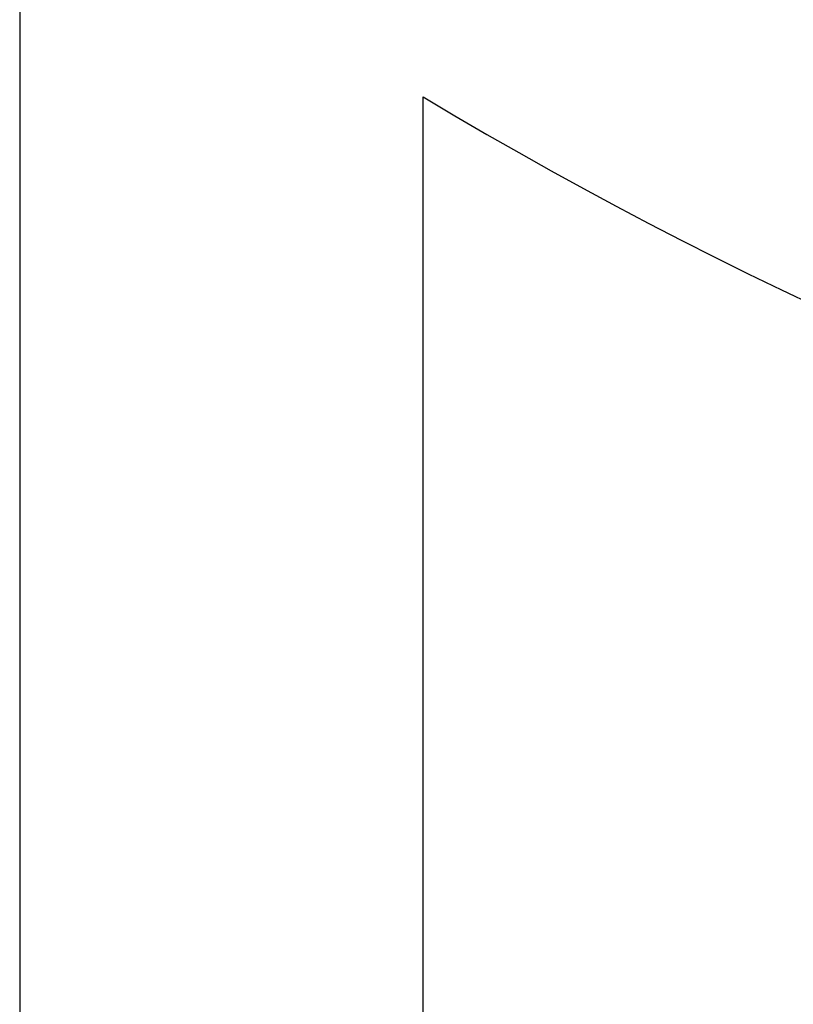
# Model space of a CAD drawing. Header units: millimetres. Extents: x 7146 to 9108, y -1574 to -663.
# Tile 139 of 256: x 7401.4341 to 7401.5296, y -1213.3468 to -1213.2252. Entities that reach past the tile are written whole.
import ezdxf

# ---------------------------------------------------------------- set-up
doc = ezdxf.new("R2010")
doc.units = ezdxf.units.MM
doc.header["$LTSCALE"] = 3

msp = doc.modelspace()

# ---------------------------------------------------------------- linework, layer by layer
at = {"linetype": 'Continuous', "lineweight": 30}
for points, knots in [([(7401.73027, -1212.20086), (7401.73027, -1212.20086), (7403.21187, -1212.20086), (7403.21187, -1212.20086), (7403.21187, -1212.20086), (7403.21187, -1212.20086), (7403.21187, -1215.75666), (7403.21187, -1215.75666), (7403.21187, -1215.75666), (7403.21187, -1215.75666), (7401.73027, -1215.75666), (7401.73027, -1215.75666), (7401.73027, -1215.75666), (7401.56737, -1215.75666), (7401.43407, -1215.62346), (7401.43407, -1215.46036), (7401.43407, -1215.46036), (7401.43407, -1215.46036), (7401.43407, -1212.49716), (7401.43407, -1212.49716), (7401.43407, -1212.49716), (7401.43407, -1212.33416), (7401.56737, -1212.20086), (7401.73027, -1212.20086)], [0, 0, 0, 0, 0.142857, 0.142857, 0.142857, 0.142857, 0.285714, 0.285714, 0.285714, 0.285714, 0.428571, 0.428571, 0.428571, 0.428571, 0.571429, 0.571429, 0.571429, 0.571429, 0.714286, 0.714286, 0.714286, 0.714286, 1, 1, 1, 1]), ([(7402.96017, -1215.46896), (7402.96017, -1215.46896), (7402.96017, -1215.27986), (7402.96017, -1215.27986), (7402.96017, -1215.27986), (7402.90867, -1215.30086), (7402.85257, -1215.31256), (7402.79377, -1215.31256), (7402.79377, -1215.31256), (7402.79377, -1215.31256), (7402.62157, -1215.31256), (7402.62157, -1215.31256), (7402.62157, -1215.31256), (7402.50097, -1215.31256), (7402.39077, -1215.26286), (7402.31107, -1215.18336), (7402.31107, -1215.18336), (7402.31107, -1215.18336), (7402.31027, -1215.18246), (7402.31027, -1215.18246), (7402.31027, -1215.18246), (7402.23077, -1215.10276), (7402.18107, -1214.99266), (7402.18107, -1214.87196), (7402.18107, -1214.87196), (7402.18107, -1214.87196), (7402.18107, -1214.27446), (7402.18107, -1214.27446), (7402.18107, -1214.27446), (7402.18107, -1214.15316), (7402.23057, -1214.04286), (7402.31027, -1213.96316), (7402.31027, -1213.96316), (7402.38997, -1213.88346), (7402.50027, -1213.83396), (7402.62157, -1213.83396), (7402.62157, -1213.83396), (7402.62157, -1213.83396), (7402.79377, -1213.83396), (7402.79377, -1213.83396), (7402.79377, -1213.83396), (7402.85247, -1213.83396), (7402.90867, -1213.84576), (7402.96017, -1213.86696), (7402.96017, -1213.86696), (7402.96017, -1213.86696), (7402.96017, -1213.23476), (7402.96017, -1213.23476), (7402.96017, -1213.23476), (7402.87657, -1213.28476), (7402.77897, -1213.31346), (7402.67497, -1213.31346), (7402.67497, -1213.31346), (7402.67497, -1213.31346), (7401.76897, -1213.31346), (7401.76897, -1213.31346), (7401.76897, -1213.31346), (7401.66507, -1213.31346), (7401.56737, -1213.28466), (7401.48387, -1213.23476), (7401.48387, -1213.23476), (7401.48387, -1213.23476), (7401.48387, -1215.36576), (7401.48387, -1215.36576), (7401.48387, -1215.36576), (7401.48387, -1215.39396), (7401.49567, -1215.41986), (7401.51437, -1215.43856), (7401.51437, -1215.43856), (7401.51437, -1215.43856), (7401.51387, -1215.43896), (7401.51387, -1215.43896), (7401.51387, -1215.43896), (7401.53257, -1215.45736), (7401.55857, -1215.46896), (7401.58717, -1215.46896), (7401.58717, -1215.46896), (7401.58717, -1215.46896), (7402.96017, -1215.46896), (7402.96017, -1215.46896)], [0, 0, 0, 0, 0.047619, 0.047619, 0.047619, 0.047619, 0.095238, 0.095238, 0.095238, 0.095238, 0.142857, 0.142857, 0.142857, 0.142857, 0.190476, 0.190476, 0.190476, 0.190476, 0.238095, 0.238095, 0.238095, 0.238095, 0.285714, 0.285714, 0.285714, 0.285714, 0.333333, 0.333333, 0.333333, 0.333333, 0.380952, 0.380952, 0.380952, 0.380952, 0.428571, 0.428571, 0.428571, 0.428571, 0.47619, 0.47619, 0.47619, 0.47619, 0.52381, 0.52381, 0.52381, 0.52381, 0.571429, 0.571429, 0.571429, 0.571429, 0.619048, 0.619048, 0.619048, 0.619048, 0.666667, 0.666667, 0.666667, 0.666667, 0.714286, 0.714286, 0.714286, 0.714286, 0.761905, 0.761905, 0.761905, 0.761905, 0.809524, 0.809524, 0.809524, 0.809524, 0.857143, 0.857143, 0.857143, 0.857143, 0.904762, 0.904762, 0.904762, 0.904762, 1, 1, 1, 1])]:
    msp.add_open_spline(points, degree=3, knots=knots, dxfattribs=at)

doc.saveas('drawing.dxf')
